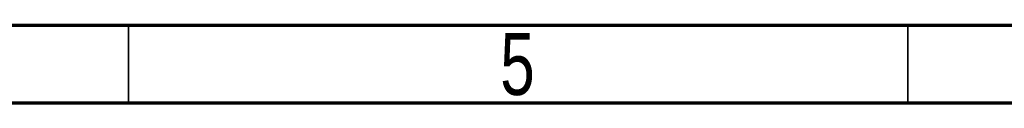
# Model space of a CAD drawing. Header units: millimetres. Extents: x 15 to 415, y 5 to 292.
# Tile 9 of 18: x 158 to 221, y 287 to 292. Entities that reach past the tile are written whole.
import ezdxf

# ---------------------------------------------------------------- set-up
doc = ezdxf.new("R2010")
doc.units = ezdxf.units.MM
doc.styles.add('SLDTEXTSTYLE0', font='TXT', dxfattribs={"width": 0.75})

msp = doc.modelspace()

# ---------------------------------------------------------------- linework, layer by layer
at = {"color": 7, "linetype": 'Continuous', "lineweight": 70}
for p, q in [((15, 292), (415, 292)), ((20, 287), (410, 287))]:
    msp.add_line(p, q, dxfattribs=at)
at = {"color": 7, "linetype": 'Continuous', "lineweight": 35}
for p, q in [((165, 287), (165, 292)), ((215, 292), (215, 287)), ((215, 287), (215, 292))]:
    msp.add_line(p, q, dxfattribs=at)

# ---------------------------------------------------------------- texts
at = {"color": 7, "linetype": 'Continuous', "lineweight": 0, "insert": (189.960037, 291.481927), "char_height": 3.96875, "attachment_point": 2, "style": 'SLDTEXTSTYLE0'}
msp.add_mtext('5', dxfattribs=at)

doc.saveas('drawing.dxf')
